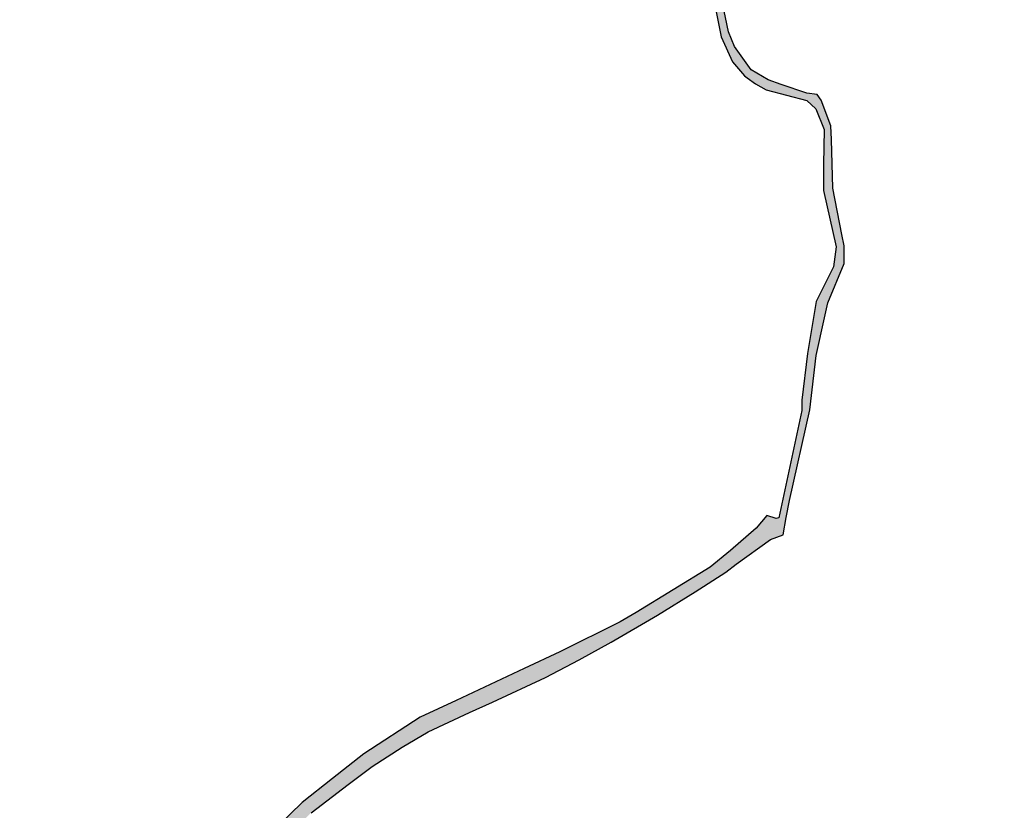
# Model space of a CAD drawing. Extents: x 7460161 to 7461537, y 5624691 to 5625913.
# Tile 25 of 26: x 7460852 to 7461080, y 5625302 to 5625486. Entities that reach past the tile are written whole.
import ezdxf

# ---------------------------------------------------------------- set-up
doc = ezdxf.new("R2010")
doc.units = 0
doc.header["$MEASUREMENT"] = 0
doc.layers.add('AZ_chodniki', color=45, linetype='Continuous')
doc.layers.add('hatch_kostka_PROKON', color=9, linetype='Continuous')
picture_1 = doc.add_image_def('image1.jpg', size_in_pixel=(10800, 14441))

msp = doc.modelspace()

# ---------------------------------------------------------------- hatches: boundary and pattern name
at = {"layer": 'hatch_kostka_PROKON', "true_color": 0x014b99, "transparency": 33554483}
msp.add_hatch(color=154, dxfattribs=at).paths.add_polyline_path([(7461016.287, 5625531.181), (7461014.95, 5625534.189), (7461009.724, 5625539.441), (7461005.057, 5625544.487), (7460996.01, 5625550.928), (7460989.901, 5625554.509), (7460984.113, 5625555.278), (7460974.649, 5625555.226), (7460973.72, 5625551.914), (7460984.234, 5625550.486), (7460993.107, 5625548.136), (7461002.916, 5625541.929), (7461007.111, 5625536.37), (7461012.947, 5625532.133), (7461015.033, 5625527.991), (7461015.298, 5625518.98), (7461014.65, 5625509.92), (7461013.664, 5625497.503), (7461013.187, 5625488.603), (7461014.594, 5625481.68), (7461017.207, 5625475.88), (7461019.964, 5625472.643), (7461020.619, 5625472.167), (7461022.54, 5625470.774), (7461024.997, 5625469.356), (7461034.473, 5625466.865), (7461036.551, 5625464.958), (7461038.464, 5625460.13), (7461038.294, 5625452.014), (7461038.325, 5625445.955), (7461041.248, 5625432.891), (7461040.685, 5625428.261), (7461036.648, 5625420.19), (7461034.641, 5625408.109), (7461033.265, 5625397.255), (7461033.31, 5625394.851), (7461027.982, 5625369.954), (7461027.332, 5625369.818), (7461025.199, 5625370.488), (7461022.734, 5625367.53), (7461016.714, 5625362.323), (7461011.991, 5625358.473), (7460994.859, 5625347.973), (7460991.119, 5625345.806), (7460977.149, 5625338.822), (7460968.815, 5625334.915), (7460953.078, 5625327.551), (7460944.683, 5625323.649), (7460931.636, 5625315.105), (7460924.384, 5625309.39), (7460917.346, 5625303.855), (7460909.132, 5625295.844), (7460902.823, 5625286.412), (7460899.398, 5625280.979), (7460892.17, 5625265.43), (7460888.161, 5625256.7), (7460883.234, 5625245.576), (7460877.406, 5625232.336), (7460874.213, 5625224.732), (7460871.657, 5625218.687), (7460868.655, 5625212.069), (7460866.336, 5625206.735), (7460861.798, 5625200.029), (7460860.978, 5625199.058), (7460855.062, 5625195.121), (7460845.305, 5625191.192), (7460828.34, 5625186.961), (7460814.108, 5625183.465), (7460808.276, 5625181.165), (7460787.934, 5625172.745), (7460772.273, 5625169.037), (7460767.027, 5625167.755), (7460758.168, 5625164.095), (7460748.46, 5625160.431), (7460746.467, 5625154.391), (7460743.363, 5625149.441), (7460740.493, 5625144.724), (7460738.493, 5625141.066), (7460734.633, 5625131.654), (7460734.736, 5625127.545), (7460734.455, 5625124.041), (7460734.088, 5625118.715), (7460734.964, 5625104.399), (7460736.608, 5625094.436), (7460744.941, 5625084.175), (7460748.765, 5625080.459), (7460753.942, 5625080.387), (7460748.308, 5625085.43), (7460740.353, 5625095.234), (7460738.075, 5625103.532), (7460737.655, 5625111.296), (7460737.234, 5625117.61), (7460737.779, 5625124.096), (7460738.231, 5625127.958), (7460740.448, 5625134.126), (7460742.391, 5625139.087), (7460744.959, 5625144.84), (7460749.867, 5625151.809), (7460753.246, 5625155.668), (7460759.735, 5625159.948), (7460766.51, 5625163.039), (7460773.251, 5625165.267), (7460784.738, 5625168.364), (7460788.614, 5625169.487), (7460795.557, 5625172.19), (7460811.697, 5625178.624), (7460815.968, 5625180.3), (7460834.712, 5625185.453), (7460847.955, 5625189.095), (7460856.587, 5625191.56), (7460858.758, 5625192.573), (7460860.676, 5625192.765), (7460863.209, 5625196.848), (7460865.558, 5625199.764), (7460868.984, 5625203.746), (7460873.534, 5625215.239), (7460878.552, 5625228.948), (7460882.05, 5625237.905), (7460886.488, 5625247.086), (7460891.212, 5625257.697), (7460895.676, 5625266.979), (7460898.822, 5625273.66), (7460902.24, 5625280.27), (7460905.864, 5625285.93), (7460911.023, 5625293.186), (7460919.389, 5625301.423), (7460928.002, 5625307.979), (7460933.561, 5625312.184), (7460940.527, 5625316.638), (7460946.539, 5625320.249), (7460956.17, 5625324.743), (7460961.536, 5625327.138), (7460973.8, 5625332.845), (7460981.614, 5625336.947), (7460989.075, 5625341.035), (7460999.809, 5625347.375), (7461008.567, 5625352.738), (7461015.663, 5625357.321), (7461018.06, 5625359.182), (7461025.99, 5625364.934), (7461029.004, 5625366.023), (7461029.659, 5625370.029), (7461030.452, 5625373.977), (7461035.184, 5625395.017), (7461036.647, 5625407.651), (7461038.554, 5625416.403), (7461039.345, 5625419.885), (7461043.164, 5625429.014), (7461043.127, 5625433.162), (7461042.584, 5625435.742), (7461040.532, 5625446.5), (7461040.164, 5625457.828), (7461040.035, 5625460.999), (7461037.797, 5625466.975), (7461036.85, 5625468.299), (7461034.499, 5625468.614), (7461028.48, 5625470.596), (7461025.481, 5625471.666), (7461021.566, 5625474.018), (7461017.696, 5625479.415), (7461016.262, 5625482.861), (7461014.895, 5625489.5), (7461015.673, 5625499.348), (7461016.226, 5625505.391), (7461016.898, 5625512.595), (7461017.237, 5625519.352), (7461017.225, 5625528.386)])

# ---------------------------------------------------------------- linework, layer by layer
at = {"layer": 'AZ_chodniki', "linetype": 'ByBlock'}
for points in [[(7461013.187, 5625488.603), (7461014.594, 5625481.68), (7461017.207, 5625475.88), (7461019.964, 5625472.643), (7461020.619, 5625472.167), (7461022.54, 5625470.774), (7461024.997, 5625469.356), (7461034.473, 5625466.865), (7461036.551, 5625464.958), (7461038.464, 5625460.13), (7461038.294, 5625452.014), (7461038.325, 5625445.955), (7461041.248, 5625432.891), (7461040.685, 5625428.261), (7461036.648, 5625420.19), (7461034.641, 5625408.109), (7461033.265, 5625397.255), (7461033.31, 5625394.851), (7461027.982, 5625369.954), (7461027.332, 5625369.818), (7461025.199, 5625370.488), (7461022.734, 5625367.53), (7461016.714, 5625362.323), (7461011.991, 5625358.473), (7460994.859, 5625347.973), (7460991.119, 5625345.806), (7460977.149, 5625338.822), (7460968.815, 5625334.915), (7460953.078, 5625327.551), (7460944.683, 5625323.649), (7460931.636, 5625315.105), (7460924.384, 5625309.39), (7460917.346, 5625303.855), (7460909.132, 5625295.844)], [(7460919.389, 5625301.423), (7460928.002, 5625307.979), (7460933.561, 5625312.184), (7460940.527, 5625316.638), (7460946.539, 5625320.249), (7460956.17, 5625324.743), (7460961.536, 5625327.138), (7460973.8, 5625332.845), (7460981.614, 5625336.947), (7460989.075, 5625341.035), (7460999.809, 5625347.375), (7461008.567, 5625352.738), (7461015.663, 5625357.321), (7461018.06, 5625359.182), (7461025.99, 5625364.934), (7461029.004, 5625366.023), (7461029.659, 5625370.029), (7461030.452, 5625373.977), (7461035.184, 5625395.017), (7461036.647, 5625407.651), (7461038.554, 5625416.403), (7461039.345, 5625419.885), (7461043.164, 5625429.014), (7461043.127, 5625433.162), (7461042.584, 5625435.742), (7461040.532, 5625446.5), (7461040.164, 5625457.828), (7461040.035, 5625460.999), (7461037.797, 5625466.975), (7461036.85, 5625468.299), (7461034.499, 5625468.614), (7461028.48, 5625470.596), (7461025.481, 5625471.666), (7461021.566, 5625474.018), (7461017.696, 5625479.415), (7461016.262, 5625482.861), (7461014.895, 5625489.5)]]:
    msp.add_lwpolyline(points, dxfattribs=at)

# ---------------------------------------------------------------- pictures from other files: only their frames are drawn
image = msp.add_image(picture_1, insert=(7460625.123, 5624691.403), size_in_units=(912.244, 1219.788), rotation=0.089099)
image.dxf.flags = 7

doc.saveas('drawing.dxf')
